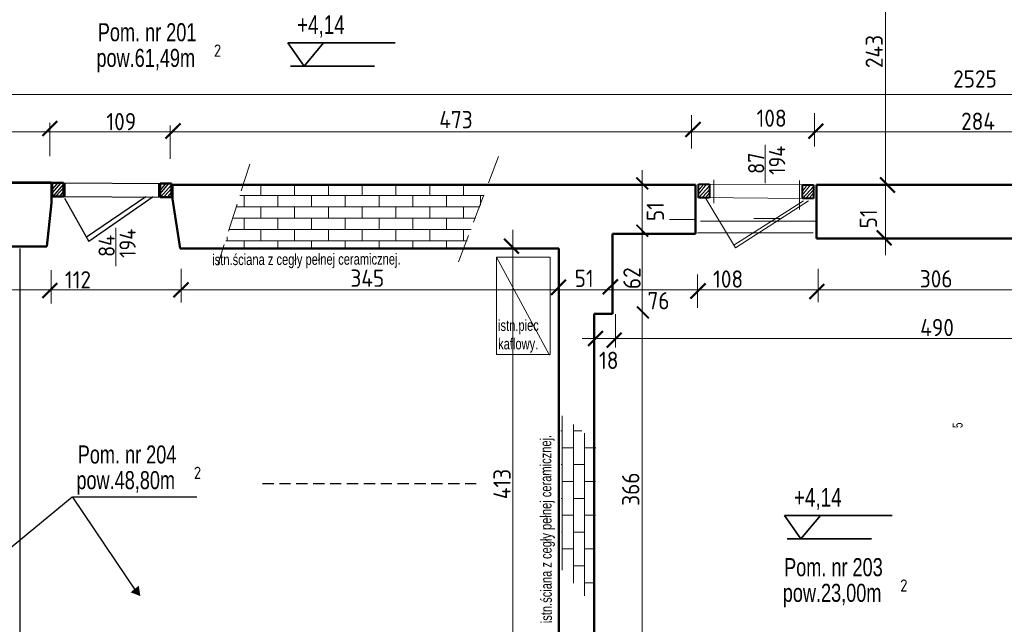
# Model space of a CAD drawing. Header units: millimetres. Extents: x 5545 to 136433, y -146986 to -36607.
# Tile 148 of 159: x 36016 to 36905, y -47864 to -47318. Entities that reach past the tile are written whole.
import ezdxf

# ---------------------------------------------------------------- set-up
doc = ezdxf.new("R2010")
doc.units = ezdxf.units.MM
doc.header["$LTSCALE"] = 8
doc.linetypes.add('DASHDOTX2', pattern=[50.8, 25.4, -12.7, 0, -12.7])
doc.linetypes.add('VERDECKT', pattern=[9.525, 6.35, -3.175])
for name, color, linetype in [('3 OKNA I DRZWI', 4, 'Continuous'), ('5 WYMIAROWANIE', 253, 'Continuous'), ('Arc_opisy', 18, 'Continuous')]:
    doc.layers.add(name, color=color, linetype=linetype)
doc.layers.add('cegły_Nr_Pióra__61', color=7, linetype='Continuous', lineweight=20, true_color=0x6a6a6a)
doc.layers.add('Standard', color=7, linetype='Continuous', lineweight=25)
doc.styles.add('ISOCP', font='ISOCP.SHX')
doc.styles.add('TXT100', font='bikroms.shx', dxfattribs={"width": 0.75, "height": 20})
doc.styles.add('TXT50', font='bikroms.shx', dxfattribs={"width": 0.75, "height": 10})

# ---------------------------------------------------------------- blocks, each defined once
blk = doc.blocks.new('G$C2D5568B3')
at = {"layer": '5 WYMIAROWANIE', "lineweight": 15}
blk.add_hatch(color=7, dxfattribs=at).paths.add_polyline_path([(4.67, 8.25), (0, 0), (9.48, 0.08)])
blk = doc.blocks.new('G$CB5EE3834')
at = {"layer": 'Arc_opisy', "lineweight": 25, "ltscale": 0.2}
blk.add_blockref('G$C2D5568B3', (0, 0), dxfattribs=at)
blk = doc.blocks.new('G$C1A704194')
at = {"layer": 'Arc_opisy', "lineweight": 25, "ltscale": 0.2, "rotation": 43.91907581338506}
blk.add_blockref('G$CB5EE3834', (2.36, 0), dxfattribs=at)

msp = doc.modelspace()

# ---------------------------------------------------------------- hatches: boundary and pattern name
at = {"layer": 'Standard', "lineweight": 20, "ltscale": 0.5}
h = msp.add_hatch(dxfattribs=at)
h.set_pattern_fill('AR-BRSTD', color=250, scale=0.15, angle=360, style=0)
h.set_pattern_definition([(360, (-9821.706, 8877.245), (2e-15, 10.16127), []), (90, (-9821.706, 8877.245), (-15.24, 10.16127), [10.16127, -10.16127])])
h.paths.add_polyline_path([(36417.193, -47524.496), (36438.773, -47467.289), (36217.708, -47466.633), (36200.057, -47524.253)])
h = msp.add_hatch(dxfattribs=at)
h.set_pattern_fill('AR-BRSTD', color=250, scale=0.15, angle=270, style=0)
h.set_pattern_definition([(270, (92900.574, -1649.371), (10.16127, -4e-15), []), (360, (92900.574, -1649.371), (10.16127, 15.24), [10.16127, -10.16127])])
h.paths.add_polyline_path([(36505.312, -47814.942), (36535.152, -47849.139), (36536.018, -47699.09), (36504.163, -47674.995)])

# ---------------------------------------------------------------- linework, layer by layer
at = {"color": 250, "linetype": 'ByBlock', "lineweight": 50}
for p, q in [((36049.639, -47409.925), (36036.272, -47423.292)), ((36160.904, -47412.173), (36147.537, -47425.54)), ((36630.393, -47410.711), (36617.026, -47424.079)), ((36741.302, -47412.21), (36727.935, -47425.577)), ((36805.963, -47474.281), (36792.596, -47460.914)), ((36802.989, -47521.874), (36789.621, -47508.507)), ((36466.482, -47529.485), (36453.115, -47516.118)), ((36049.639, -47556.03), (36036.272, -47569.397)), ((36168.136, -47555.562), (36154.768, -47568.929)), ((36508.918, -47553.201), (36495.551, -47566.569)), ((36555.755, -47552.733), (36542.387, -47566.1)), ((36634.908, -47556.48), (36621.541, -47569.847)), ((36742.164, -47556.948), (36728.796, -47570.315)), ((36542.41, -47599.427), (36529.043, -47612.794)), ((36559.271, -47600.832), (36545.904, -47614.199))]:
    msp.add_line(p, q, dxfattribs=at)
at = {"color": 250, "linetype": 'ByBlock', "const_width": 1.604}
for points in [[(36583.192, -47471.41), (36572.498, -47460.716)], [(36583.283, -47514.159), (36572.589, -47503.465)], [(36583.878, -47587.927), (36573.184, -47577.233)]]:
    msp.add_lwpolyline(points, dxfattribs=at)
at = {"layer": '3 OKNA I DRZWI', "color": 250, "lineweight": 35}
for p, q in [((36354.84, -47339.27), (36257.752, -47339.27)), ((36257.752, -47339.27), (36272.508, -47360.344)), ((36272.508, -47360.344), (36290.093, -47339.27)), ((36803.461, -47765.812), (36706.373, -47765.812)), ((36706.373, -47765.812), (36721.129, -47786.887)), ((36721.129, -47786.887), (36738.714, -47765.812))]:
    msp.add_line(p, q, dxfattribs=at)
at = {"layer": '5 WYMIAROWANIE', "color": 250, "lineweight": 35}
for p, q in [((36260.174, -47360.344), (36336.157, -47360.344)), ((36708.796, -47786.887), (36784.778, -47786.887))]:
    msp.add_line(p, q, dxfattribs=at)
at = {"layer": 'Arc_opisy', "lineweight": 30, "ltscale": 0.2}
msp.add_line((36016.304, -47947.976), (36016.304, -47524.803), dxfattribs=at)
at = {"layer": 'Arc_opisy', "color": 6, "linetype": 'VERDECKT', "lineweight": 25, "ltscale": 0.2}
msp.add_line((36428.077, -47737.253), (36234.16, -47737.253), dxfattribs=at)
at = {"layer": 'Arc_opisy', "color": 250, "lineweight": 25, "ltscale": 0.2}
for p, q in [((36063.267, -47749.243), (35970.796, -47825.246)), ((36175.746, -47749.269), (36063.355, -47749.269)), ((36063.355, -47749.269), (36121.258, -47835.113))]:
    msp.add_line(p, q, dxfattribs=at)
at = {"layer": 'Standard', "color": 250, "lineweight": 20}
for p, q in [((36797.42, -47530.774), (36797.42, -46726.461)), ((35275.313, -47385.714), (37947.368, -47385.714)), ((36622.495, -47404.516), (36622.495, -47434.633)), ((36733.297, -47402.657), (36733.297, -47432.774)), ((36042.941, -47411.382), (36042.941, -47441.499)), ((36151.808, -47413.761), (36151.808, -47443.878)), ((35393.143, -47419.691), (37935.983, -47419.691)), ((36688.933, -47431.319), (36688.933, -47465.978)), ((36577.719, -48248.836), (36577.719, -47454.036)), ((36629.564, -47466.628), (36628.639, -47467.867)), ((36635.967, -47466.884), (36628.639, -47475.716)), ((36632.765, -47467.524), (36628.639, -47472.594)), ((36638.657, -47468.165), (36629.051, -47478.922)), ((36723.339, -47467.222), (36722.414, -47468.461)), ((36729.742, -47467.478), (36722.414, -47476.31)), ((36726.541, -47468.119), (36722.414, -47473.189)), ((36732.432, -47468.759), (36722.827, -47479.517)), ((36638.785, -47471.238), (36632.509, -47478.154)), ((36638.529, -47474.696), (36635.199, -47478.666)), ((36732.56, -47471.833), (36726.284, -47478.749)), ((36732.304, -47475.291), (36728.974, -47479.261)), ((36635.371, -47479.73), (36661.963, -47524.23)), ((36723.482, -47481.779), (36660.576, -47521.909)), ((36727.873, -47481.779), (36661.963, -47524.23)), ((36102.476, -47506.254), (36102.476, -47540.913)), ((36461.066, -47967.892), (36461.066, -47508.03)), ((36446.222, -47532.772), (36494.229, -47621.176)), ((36446.222, -47532.772), (36494.815, -47532.772)), ((36446.222, -47620.59), (36446.222, -47532.772)), ((36494.815, -47532.772), (36494.815, -47620.59)), ((36044.19, -47544.477), (36044.19, -47574.594)), ((36161.684, -47543.361), (36161.684, -47573.479)), ((36627.701, -47548.409), (36627.701, -47578.526)), ((36736.643, -47543.204), (36736.643, -47573.321)), ((35387.609, -47562.179), (37941.839, -47562.179)), ((36553.743, -47584.074), (36553.743, -47614.191)), ((36523.65, -47606.066), (37951.039, -47606.066)), ((36494.815, -47620.59), (36446.222, -47620.59))]:
    msp.add_line(p, q, dxfattribs=at)
at = {"layer": 'Standard', "color": 250, "linetype": 'VERDECKT', "lineweight": 20, "ltscale": 0.5}
for p, q in [((36448.203, -47441.857), (36411.288, -47538.918)), ((36223.539, -47448.665), (36194.641, -47539.707))]:
    msp.add_line(p, q, dxfattribs=at)
at = {"layer": 'Standard', "color": 250, "lineweight": 53}
msp.add_line((35907.137, -47465.345), (36044.426, -47465.345), dxfattribs=at)
at = {"layer": 'Standard', "color": 250, "lineweight": 50}
for p, q in [((36044.426, -47465.345), (36044.426, -47483.786)), ((36045.178, -47465.669), (36055.264, -47465.669)), ((36045.178, -47477.915), (36045.178, -47465.669)), ((36055.264, -47465.669), (36055.264, -47477.915)), ((36142.646, -47466.297), (36152.731, -47466.297)), ((36142.646, -47478.544), (36142.646, -47466.297)), ((36152.731, -47466.297), (36152.731, -47478.544)), ((36625.859, -47467.258), (36153.748, -47467.258)), ((36153.748, -47467.258), (36153.748, -47479.904)), ((36625.859, -47511.753), (36625.859, -47467.258)), ((37802.058, -47467.405), (36735.177, -47467.405)), ((36735.177, -47467.405), (36735.177, -47515.771)), ((36055.264, -47477.915), (36045.178, -47477.915)), ((36152.731, -47478.544), (36142.646, -47478.544)), ((36044.426, -47483.786), (36040.328, -47523.012)), ((36153.748, -47479.904), (36160.773, -47524.867)), ((36550.921, -47583.881), (36550.921, -47511.753)), ((36550.921, -47511.753), (36625.859, -47511.753)), ((36040.328, -47523.012), (35846.835, -47523.012)), ((36735.177, -47515.771), (37040.199, -47515.771)), ((36160.773, -47524.867), (36502.68, -47524.867)), ((36502.68, -47524.867), (36502.68, -47947.782)), ((36534.51, -47961.177), (36534.51, -47583.881)), ((36534.51, -47583.881), (36550.921, -47583.881))]:
    msp.add_line(p, q, dxfattribs=at)
at = {"layer": 'Standard', "color": 250}
for p, q in [((36052.507, -47465.743), (36045.178, -47474.575)), ((36049.305, -47466.384), (36045.178, -47471.453)), ((36055.196, -47467.024), (36045.591, -47477.782)), ((36048.744, -47465.226), (36047.82, -47466.465)), ((36055.324, -47470.098), (36049.049, -47477.013)), ((36055.264, -47465.669), (36143.435, -47466.297)), ((36056.683, -47465.679), (36056.683, -47477.923)), ((36141.095, -47466.28), (36141.095, -47478.399)), ((36143.571, -47466.116), (36142.646, -47467.355)), ((36149.974, -47466.372), (36142.646, -47475.203)), ((36146.772, -47467.012), (36142.646, -47472.082)), ((36152.664, -47467.653), (36143.058, -47478.41)), ((36055.068, -47473.555), (36051.738, -47477.526)), ((36055.264, -47477.915), (36143.058, -47478.41)), ((36056.321, -47479.414), (36078.191, -47518.501)), ((36129.663, -47478.335), (36075.992, -47514.542)), ((36136.442, -47478.373), (36078.191, -47518.501)), ((36152.792, -47470.726), (36146.516, -47477.642)), ((36152.536, -47474.184), (36149.206, -47478.154))]:
    msp.add_line(p, q, dxfattribs=at)
at = {"layer": 'Standard', "color": 250, "lineweight": 40}
for p, q in [((36628.639, -47466.809), (36638.724, -47466.809)), ((36628.639, -47479.056), (36628.639, -47466.809)), ((36638.724, -47466.809), (36638.724, -47479.056)), ((36722.414, -47467.404), (36732.499, -47467.404)), ((36722.414, -47479.65), (36722.414, -47467.404)), ((36732.499, -47467.404), (36732.499, -47479.65)), ((36638.724, -47479.056), (36628.639, -47479.056)), ((36732.499, -47479.65), (36722.414, -47479.65))]:
    msp.add_line(p, q, dxfattribs=at)
at = {"layer": 'Standard', "color": 250, "linetype": 'DASHDOTX2', "lineweight": 20}
for p, q in [((36638.724, -47466.809), (36722.414, -47467.404)), ((36642.643, -47462.876), (36642.643, -47483.953)), ((36719.923, -47463.345), (36719.923, -47489.573)), ((36629.051, -47478.922), (36722.414, -47479.65)), ((36602.563, -47498.661), (36625.963, -47498.661)), ((36630.485, -47500.295), (36734.93, -47500.295)), ((36678.752, -47497.633), (36702.151, -47497.633)), ((36627.745, -47510.643), (36732.191, -47510.643))]:
    msp.add_line(p, q, dxfattribs=at)

# ---------------------------------------------------------------- block references
at = {"layer": 'Arc_opisy', "lineweight": 25, "ltscale": 0.2, "rotation": 174.3517526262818}
msp.add_blockref('G$C1A704194', (36125.665, -47829.467), dxfattribs=at)

# ---------------------------------------------------------------- texts
at = {"layer": '3 OKNA I DRZWI', "color": 250, "lineweight": 35, "style": 'TXT100', "width": 0.75}
for p in [(36266.232, -47331.291), (36714.853, -47757.834)]:
    msp.add_text('+4,14', height=16.9472, dxfattribs=at).set_placement(p)
at = {"layer": 'cegły_Nr_Pióra__61', "color": 250, "lineweight": 25, "ltscale": 50, "char_height": 10, "width": 272.15617, "attachment_point": 1, "style": 'TXT50'}
for s, insert, rotation in [('{\\C0;istn.ściana z cegły pełnej ceramicznej. \\P}', (36189.657, -47529.932), 0.206287), ('{\\C0;istn.piec\\Pkaflowy. \\P}', (36447.669, -47589.288), 0.206287), ('{\\C0;istn.ściana z cegły pełnej ceramicznej. \\P}', (36486.291, -47863.102), 90.206287)]:
    msp.add_mtext(s, dxfattribs=dict(at, insert=insert, rotation=rotation))
at = {"layer": 'Standard', "color": 250, "linetype": 'Continuous', "lineweight": 35, "style": 'TXT50', "width": 0.75}
for s, height, p in [('Pom. nr 201 ', 16.29542, (36086.334, -47337.788)), ('pow.61,49m', 16.2954, (36085.113, -47360.957)), ('Pom. nr 204 ', 16.29542, (36068.231, -47718.91)), ('pow.48,80m', 16.2954, (36067.011, -47742.079)), ('Pom. nr 203 ', 16.29542, (36705.981, -47820.623)), ('pow.23,00m', 16.2954, (36704.76, -47843.793))]:
    msp.add_text(s, height=height, dxfattribs=at).set_placement(p)
at = {"layer": 'Standard', "color": 250, "linetype": 'Continuous', "lineweight": 25, "style": 'ISOCP'}
for s, height, p in [('243', 15.5825, (36795.09, -47362.042)), ('194', 14.6659, (36706.996, -47458.342)), ('87', 14.6659, (36688.074, -47457.499)), ('51', 15.5825, (36597.498, -47500.123)), ('51', 15.5825, (36789.884, -47506.678)), ('194', 14.6659, (36120.538, -47533.277)), ('84', 14.6659, (36101.617, -47532.434)), ('62', 15.5825, (36576.375, -47561.532)), ('413', 15.5825, (36459.076, -47751.121)), ('366', 15.5825, (36575.259, -47757.108))]:
    msp.add_text(s, height=height, rotation=90, dxfattribs=at).set_placement(p)
at = {"layer": 'Standard', "color": 250, "linetype": 'Continuous', "lineweight": 35, "style": 'ISOCP'}
for p in [(36191.047, -47351.688), (36172.945, -47732.81), (36810.694, -47834.523)]:
    msp.add_text('2', height=10.999, dxfattribs=at).set_placement(p)
at = {"layer": 'Standard', "color": 250, "linetype": 'Continuous', "lineweight": 25, "style": 'ISOCP'}
for s, p in [('2525', (36858.518, -47379.567)), ('108', (36681.11, -47415.038)), ('109', (36094.068, -47418.148)), ('473', (36394.598, -47416.333)), ('284', (36865.716, -47417.811)), ('112', (36056.622, -47560.883)), ('345', (36314.399, -47559.441)), ('51', (36516.844, -47559.641)), ('108', (36641.814, -47560.223)), ('306', (36828.468, -47560.007)), ('76', (36582.6, -47579.789)), ('490', (36828.868, -47603.975)), ('18', (36538.876, -47633.613))]:
    msp.add_text(s, height=15.5825, dxfattribs=at).set_placement(p)
at = {"layer": 'Standard', "color": 250, "linetype": 'Continuous', "lineweight": 25, "style": 'TXT50', "width": 0.75}
msp.add_text('5', height=8.96, rotation=90, dxfattribs=at).set_placement((36867.106, -47686.934))

doc.saveas('drawing.dxf')
